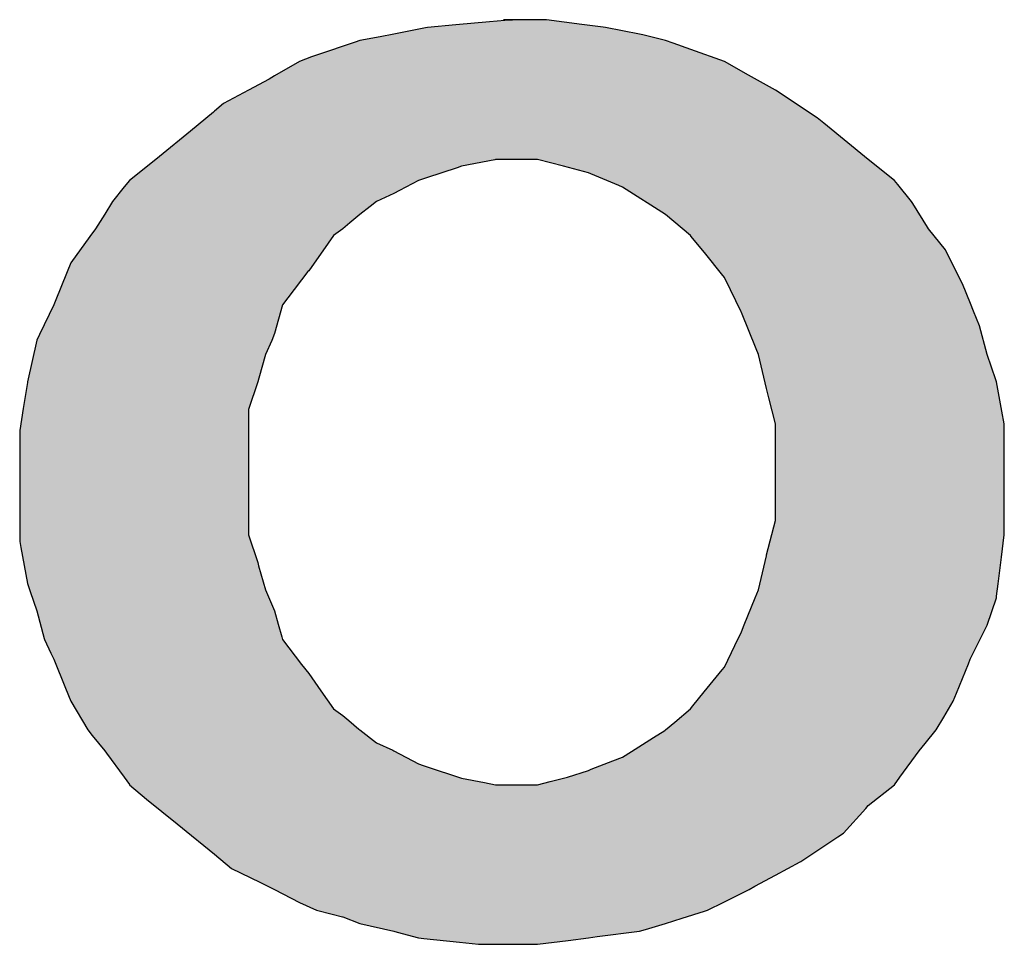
# Model space of a CAD drawing. Extents: x -1825 to 98, y 5678 to 6985.
# Tile 13 of 86: x -1066.1 to -1063.62, y 5781.62 to 5783.95. Entities that reach past the tile are written whole.
import ezdxf

# ---------------------------------------------------------------- set-up
doc = ezdxf.new("R2010")
doc.units = 0
doc.header["$MEASUREMENT"] = 0
doc.layers.add('CARIMBO', color=7, linetype='CONTINUOUS')

msp = doc.modelspace()

# ---------------------------------------------------------------- hatches: boundary and pattern name
at = {"layer": 'CARIMBO'}
h = msp.add_hatch(color=7, dxfattribs=at)
h.paths.add_polyline_path([(-1065.606, 5783.7147), (-1065.583, 5783.7345), (-1065.5204, 5783.7675), (-1065.4686, 5783.7959), (-1065.4545, 5783.8037), (-1065.3919, 5783.84), (-1065.3617, 5783.8515), (-1065.349, 5783.8564), (-1065.2518, 5783.8888), (-1065.2403, 5783.8927), (-1065.1889, 5783.9025), (-1065.1546, 5783.9091), (-1065.0742, 5783.9246), (-1065.069, 5783.9256), (-1064.9979, 5783.9322), (-1064.9134, 5783.94), (-1064.8749, 5783.9435), (-1064.8548, 5783.9454), (-1064.7949, 5783.9454), (-1064.7692, 5783.9454), (-1064.6805, 5783.9335), (-1064.6267, 5783.9264), (-1064.6209, 5783.9256), (-1064.5352, 5783.9091), (-1064.5267, 5783.907), (-1064.4693, 5783.8927), (-1064.4506, 5783.886), (-1064.4058, 5783.8701), (-1064.3211, 5783.84), (-1064.2609, 5783.806), (-1064.1926, 5783.7675), (-1064.0872, 5783.6983), (-1064.0704, 5783.6845), (-1063.9587, 5783.5929), (-1063.8928, 5783.5401), (-1063.8847, 5783.5302), (-1063.8499, 5783.4874), (-1063.8467, 5783.4823), (-1063.8099, 5783.4228), (-1063.8071, 5783.4182), (-1063.7643, 5783.3655), (-1063.733, 5783.303), (-1063.7214, 5783.2798), (-1063.7013, 5783.2302), (-1063.6935, 5783.2111), (-1063.6786, 5783.1744), (-1063.6588, 5783.1019), (-1063.6376, 5783.0381), (-1063.6358, 5783.0327), (-1063.6219, 5782.9588), (-1063.616, 5782.9273), (-1063.616, 5782.8856), (-1063.616, 5782.8746), (-1063.616, 5782.7819), (-1063.616, 5782.7692), (-1063.616, 5782.7389), (-1063.616, 5782.6639), (-1063.616, 5782.6473), (-1063.623, 5782.5911), (-1063.6313, 5782.5245), (-1063.6353, 5782.4929), (-1063.6358, 5782.4891), (-1063.6588, 5782.4199), (-1063.7017, 5782.3343), (-1063.7062, 5782.323), (-1063.7366, 5782.2483), (-1063.7445, 5782.2288), (-1063.7682, 5782.1886), (-1063.7873, 5782.1563), (-1063.8152, 5782.122), (-1063.8302, 5782.1036), (-1063.8789, 5782.037), (-1063.8928, 5782.018), (-1063.9587, 5781.9653), (-1063.9649, 5781.9584), (-1064.0213, 5781.8961), (-1064.0355, 5781.8866), (-1064.13, 5781.8236), (-1064.1926, 5781.7906), (-1064.2443, 5781.7622), (-1064.2585, 5781.7544), (-1064.3231, 5781.7221), (-1064.3639, 5781.7017), (-1064.3714, 5781.6993), (-1064.4279, 5781.6817), (-1064.4693, 5781.6687), (-1064.5205, 5781.6534), (-1064.5352, 5781.649), (-1064.6416, 5781.6353), (-1064.6637, 5781.6325), (-1064.715, 5781.6259), (-1064.7922, 5781.616), (-1064.7962, 5781.616), (-1064.8351, 5781.616), (-1064.8528, 5781.616), (-1064.9405, 5781.616), (-1064.9884, 5781.6212), (-1065.0783, 5781.631), (-1065.092, 5781.6325), (-1065.1456, 5781.6466), (-1065.1546, 5781.649), (-1065.2403, 5781.6687), (-1065.2832, 5781.6852), (-1065.3099, 5781.6919), (-1065.349, 5781.7017), (-1065.3919, 5781.7214), (-1065.4545, 5781.7544), (-1065.4915, 5781.7724), (-1065.5632, 5781.8071), (-1065.606, 5781.8433), (-1065.6327, 5781.8649), (-1065.664, 5781.8901), (-1065.7001, 5781.9193), (-1065.7773, 5781.9817), (-1065.8202, 5782.018), (-1065.8339, 5782.0368), (-1065.8785, 5782.0977), (-1065.8828, 5782.1036), (-1065.9141, 5782.1421), (-1065.9256, 5782.1563), (-1065.9684, 5782.2288), (-1065.9818, 5782.2616), (-1066.0113, 5782.3343), (-1066.0185, 5782.3498), (-1066.0343, 5782.3837), (-1066.0351, 5782.3866), (-1066.0541, 5782.4562), (-1066.0702, 5782.5045), (-1066.0772, 5782.5254), (-1066.0941, 5782.6154), (-1066.0969, 5782.6308), (-1066.0969, 5782.6778), (-1066.0969, 5782.7164), (-1066.0969, 5782.7692), (-1066.0969, 5782.7762), (-1066.0969, 5782.8219), (-1066.0969, 5782.8943), (-1066.0969, 5782.9108), (-1066.088, 5782.9658), (-1066.0774, 5783.031), (-1066.0772, 5783.0327), (-1066.0541, 5783.1382), (-1066.0473, 5783.1522), (-1066.0113, 5783.2271), (-1066.0078, 5783.2357), (-1065.9774, 5783.3105), (-1065.9684, 5783.3326), (-1065.9198, 5783.3992), (-1065.9058, 5783.4182), (-1065.8828, 5783.4555), (-1065.863, 5783.4874), (-1065.8333, 5783.5239), (-1065.8202, 5783.5401), (-1065.7543, 5783.5929), (-1065.7445, 5783.6009), (-1065.6667, 5783.6648), (-1065.6088, 5783.7124)])
h.paths.add_polyline_path([(-1064.4693, 5783.4545), (-1064.4067, 5783.4018), (-1064.4048, 5783.3994), (-1064.3682, 5783.3543), (-1064.3283, 5783.3052), (-1064.3211, 5783.2963), (-1064.3059, 5783.2648), (-1064.2792, 5783.2094), (-1064.2782, 5783.2074), (-1064.2412, 5783.1163), (-1064.2354, 5783.1019), (-1064.2156, 5783.0163), (-1064.2096, 5782.993), (-1064.1926, 5782.9273), (-1064.1926, 5782.9107), (-1064.1926, 5782.8644), (-1064.1926, 5782.8416), (-1064.1926, 5782.8054), (-1064.1926, 5782.7692), (-1064.1926, 5782.7421), (-1064.1926, 5782.7113), (-1064.1926, 5782.6835), (-1064.2149, 5782.5974), (-1064.2156, 5782.5945), (-1064.2354, 5782.5089), (-1064.2436, 5782.4887), (-1064.2711, 5782.421), (-1064.2782, 5782.4035), (-1064.295, 5782.3687), (-1064.3211, 5782.3145), (-1064.327, 5782.3072), (-1064.3721, 5782.2517), (-1064.4006, 5782.2166), (-1064.4067, 5782.2091), (-1064.4463, 5782.1757), (-1064.4693, 5782.1563), (-1064.4714, 5782.155), (-1064.5002, 5782.1367), (-1064.5553, 5782.1016), (-1064.5781, 5782.0872), (-1064.6021, 5782.0779), (-1064.6567, 5782.0569), (-1064.6637, 5782.0542), (-1064.717, 5782.0374), (-1064.7263, 5782.0344), (-1064.7605, 5782.0259), (-1064.7922, 5782.018), (-1064.8351, 5782.018), (-1064.8448, 5782.018), (-1064.8977, 5782.018), (-1064.9259, 5782.0234), (-1064.9833, 5782.0344), (-1065.0725, 5782.0642), (-1065.0801, 5782.0667), (-1065.092, 5782.0707), (-1065.1546, 5782.1036), (-1065.1571, 5782.1048), (-1065.1975, 5782.1234), (-1065.2403, 5782.1563), (-1065.2421, 5782.1578), (-1065.268, 5782.1798), (-1065.2831, 5782.1926), (-1065.3062, 5782.2091), (-1065.3381, 5782.2544), (-1065.3688, 5782.298), (-1065.3865, 5782.3211), (-1065.4347, 5782.3837), (-1065.4367, 5782.391), (-1065.4454, 5782.4229), (-1065.4545, 5782.4562), (-1065.4723, 5782.497), (-1065.4775, 5782.5089), (-1065.4948, 5782.5695), (-1065.4973, 5782.5781), (-1065.5204, 5782.6473), (-1065.5204, 5782.6714), (-1065.5204, 5782.7), (-1065.5204, 5782.7692), (-1065.5204, 5782.8054), (-1065.5204, 5782.808), (-1065.5204, 5782.8416), (-1065.5204, 5782.8995), (-1065.5204, 5782.9108), (-1065.5204, 5782.9636), (-1065.4973, 5783.0327), (-1065.4946, 5783.0421), (-1065.4775, 5783.1019), (-1065.462, 5783.1374), (-1065.4545, 5783.1547), (-1065.4347, 5783.2271), (-1065.4215, 5783.2443), (-1065.3705, 5783.3106), (-1065.3688, 5783.3128), (-1065.3198, 5783.3824), (-1065.3062, 5783.4018), (-1065.2831, 5783.4182), (-1065.2647, 5783.4339), (-1065.2403, 5783.4545), (-1065.2399, 5783.4548), (-1065.2138, 5783.4748), (-1065.1975, 5783.4874), (-1065.1546, 5783.5072), (-1065.1402, 5783.5148), (-1065.092, 5783.5401), (-1065.0716, 5783.547), (-1064.9946, 5783.5726), (-1064.9833, 5783.5764), (-1064.8994, 5783.5925), (-1064.8977, 5783.5929), (-1064.8351, 5783.5929), (-1064.7993, 5783.5929), (-1064.7922, 5783.5929), (-1064.7263, 5783.5764), (-1064.6637, 5783.5599), (-1064.6577, 5783.5573), (-1064.5871, 5783.5275), (-1064.5781, 5783.5237)], flags=16)

# ---------------------------------------------------------------- linework, layer by layer
at = {"layer": 'CARIMBO', "color": 7, "invisible_edges": 5}
for points in [[(-1064.9134, 5783.94), (-1063.6786, 5783.1744), (-1063.6935, 5783.2111), (-1064.8749, 5783.9435)], [(-1064.8779, 5783.9454), (-1064.8779, 5783.9454), (-1064.8548, 5783.9454)], [(-1064.8749, 5783.9435), (-1063.6935, 5783.2111), (-1063.7013, 5783.2302), (-1064.8548, 5783.9454)], [(-1064.8548, 5783.9454), (-1063.7013, 5783.2302), (-1063.7214, 5783.2798), (-1064.7949, 5783.9454)], [(-1064.7949, 5783.9454), (-1063.7214, 5783.2798), (-1063.733, 5783.303), (-1064.7692, 5783.9454)], [(-1064.7692, 5783.9454), (-1063.733, 5783.303), (-1063.7643, 5783.3655), (-1064.6805, 5783.9335)], [(-1065.1546, 5783.9091), (-1063.6219, 5782.9588), (-1063.6358, 5783.0327), (-1065.0742, 5783.9246)], [(-1065.0742, 5783.9246), (-1063.6358, 5783.0327), (-1063.6376, 5783.0381), (-1065.069, 5783.9256)], [(-1065.069, 5783.9256), (-1063.6376, 5783.0381), (-1063.6588, 5783.1019), (-1064.9979, 5783.9322)], [(-1064.9979, 5783.9322), (-1063.6588, 5783.1019), (-1063.6786, 5783.1744), (-1064.9134, 5783.94)], [(-1064.6805, 5783.9335), (-1063.7643, 5783.3655), (-1063.8071, 5783.4182), (-1064.6267, 5783.9264)], [(-1064.6267, 5783.9264), (-1063.8071, 5783.4182), (-1063.8099, 5783.4228), (-1064.6209, 5783.9256)], [(-1064.6209, 5783.9256), (-1063.8099, 5783.4228), (-1063.8467, 5783.4823), (-1064.5352, 5783.9091)], [(-1065.2518, 5783.8888), (-1063.616, 5782.8746), (-1063.616, 5782.8856), (-1065.2403, 5783.8927)], [(-1065.2403, 5783.8927), (-1063.616, 5782.8856), (-1063.616, 5782.9273), (-1065.1889, 5783.9025)], [(-1065.1889, 5783.9025), (-1063.616, 5782.9273), (-1063.6219, 5782.9588), (-1065.1546, 5783.9091)], [(-1064.5352, 5783.9091), (-1063.8467, 5783.4823), (-1063.8499, 5783.4874), (-1064.5267, 5783.907)], [(-1064.5267, 5783.907), (-1063.8499, 5783.4874), (-1063.8847, 5783.5302), (-1064.4693, 5783.8927)], [(-1064.4693, 5783.8927), (-1063.8847, 5783.5302), (-1063.8928, 5783.5401), (-1064.4506, 5783.886)], [(-1065.349, 5783.8564), (-1063.616, 5782.7819), (-1063.616, 5782.8746), (-1065.2518, 5783.8888)], [(-1064.4506, 5783.886), (-1063.8928, 5783.5401), (-1063.9587, 5783.5929), (-1064.4058, 5783.8701)], [(-1064.4058, 5783.8701), (-1063.9587, 5783.5929), (-1064.0704, 5783.6845), (-1064.3211, 5783.84)], [(-1065.3919, 5783.84), (-1063.616, 5782.7389), (-1063.616, 5782.7692), (-1065.3617, 5783.8515)], [(-1065.3617, 5783.8515), (-1063.616, 5782.7692), (-1063.616, 5782.7819), (-1065.349, 5783.8564)], [(-1065.4545, 5783.8037), (-1063.616, 5782.6639), (-1063.616, 5782.7389), (-1065.3919, 5783.84)], [(-1064.3211, 5783.84), (-1064.0704, 5783.6845), (-1064.0872, 5783.6983), (-1064.2609, 5783.806)], [(-1065.5204, 5783.7675), (-1063.623, 5782.5911), (-1063.616, 5782.6473), (-1065.4686, 5783.7959)], [(-1065.4686, 5783.7959), (-1063.616, 5782.6473), (-1063.616, 5782.6639), (-1065.4545, 5783.8037)], [(-1064.2609, 5783.806), (-1064.0872, 5783.6983), (-1064.1926, 5783.7675)], [(-1065.583, 5783.7345), (-1063.6313, 5782.5245), (-1063.623, 5782.5911), (-1065.5204, 5783.7675)], [(-1065.606, 5783.7147), (-1063.6353, 5782.4929), (-1063.6313, 5782.5245), (-1065.583, 5783.7345)], [(-1065.6667, 5783.6648), (-1063.6588, 5782.4199), (-1063.6358, 5782.4891), (-1065.6088, 5783.7124)], [(-1065.6088, 5783.7124), (-1063.6358, 5782.4891), (-1063.6353, 5782.4929), (-1065.606, 5783.7147)], [(-1065.7445, 5783.6009), (-1063.7017, 5782.3343), (-1063.6588, 5782.4199), (-1065.6667, 5783.6648)], [(-1065.7543, 5783.5929), (-1063.7062, 5782.323), (-1063.7017, 5782.3343), (-1065.7445, 5783.6009)], [(-1065.8202, 5783.5401), (-1063.7366, 5782.2483), (-1063.7062, 5782.323), (-1065.7543, 5783.5929)], [(-1065.0716, 5783.547), (-1064.2156, 5783.0163), (-1064.2354, 5783.1019), (-1064.9946, 5783.5726)], [(-1064.9946, 5783.5726), (-1064.2354, 5783.1019), (-1064.2412, 5783.1163), (-1064.9833, 5783.5764)], [(-1064.9833, 5783.5764), (-1064.2412, 5783.1163), (-1064.2782, 5783.2074), (-1064.8994, 5783.5925)], [(-1064.8994, 5783.5925), (-1064.2782, 5783.2074), (-1064.2792, 5783.2094), (-1064.8977, 5783.5929)], [(-1064.8977, 5783.5929), (-1064.2792, 5783.2094), (-1064.3059, 5783.2648), (-1064.8351, 5783.5929)], [(-1064.8351, 5783.5929), (-1064.3059, 5783.2648), (-1064.3211, 5783.2963), (-1064.7993, 5783.5929)], [(-1064.7993, 5783.5929), (-1064.3211, 5783.2963), (-1064.3283, 5783.3052), (-1064.7922, 5783.5929)], [(-1064.7922, 5783.5929), (-1064.3283, 5783.3052), (-1064.3682, 5783.3543), (-1064.7263, 5783.5764)], [(-1064.7263, 5783.5764), (-1064.3682, 5783.3543), (-1064.4048, 5783.3994), (-1064.6637, 5783.5599)], [(-1065.092, 5783.5401), (-1064.2096, 5782.993), (-1064.2156, 5783.0163), (-1065.0716, 5783.547)], [(-1064.6637, 5783.5599), (-1064.4048, 5783.3994), (-1064.4067, 5783.4018), (-1064.6577, 5783.5573)], [(-1064.6577, 5783.5573), (-1064.4067, 5783.4018), (-1064.4693, 5783.4545), (-1064.5871, 5783.5275)], [(-1065.863, 5783.4874), (-1063.7682, 5782.1886), (-1063.7445, 5782.2288), (-1065.8333, 5783.5239)], [(-1065.8333, 5783.5239), (-1063.7445, 5782.2288), (-1063.7366, 5782.2483), (-1065.8202, 5783.5401)], [(-1065.1402, 5783.5148), (-1064.1926, 5782.9273), (-1064.2096, 5782.993), (-1065.092, 5783.5401)], [(-1064.5871, 5783.5275), (-1064.4693, 5783.4545), (-1064.5781, 5783.5237)], [(-1065.1975, 5783.4874), (-1064.1926, 5782.8644), (-1064.1926, 5782.9107), (-1065.1546, 5783.5072)], [(-1065.1546, 5783.5072), (-1064.1926, 5782.9107), (-1064.1926, 5782.9273), (-1065.1402, 5783.5148)], [(-1065.8828, 5783.4555), (-1063.7873, 5782.1563), (-1063.7682, 5782.1886), (-1065.863, 5783.4874)], [(-1065.2399, 5783.4548), (-1064.1926, 5782.8054), (-1064.1926, 5782.8416), (-1065.2138, 5783.4748)], [(-1065.2138, 5783.4748), (-1064.1926, 5782.8416), (-1064.1926, 5782.8644), (-1065.1975, 5783.4874)], [(-1065.9058, 5783.4182), (-1063.8152, 5782.122), (-1063.7873, 5782.1563), (-1065.8828, 5783.4555)], [(-1065.2647, 5783.4339), (-1064.1926, 5782.7692), (-1064.1926, 5782.8049), (-1065.2403, 5783.4545)], [(-1065.2403, 5783.4545), (-1064.1926, 5782.8049), (-1064.1926, 5782.8054), (-1065.2399, 5783.4548)], [(-1065.2831, 5783.4182), (-1064.1926, 5782.7421), (-1064.1926, 5782.7692), (-1065.2647, 5783.4339)], [(-1065.9684, 5783.3326), (-1063.8789, 5782.037), (-1063.8302, 5782.1036), (-1065.9198, 5783.3992)], [(-1065.9198, 5783.3992), (-1063.8302, 5782.1036), (-1063.8152, 5782.122), (-1065.9058, 5783.4182)], [(-1065.3198, 5783.3824), (-1064.1926, 5782.6835), (-1064.1926, 5782.7113), (-1065.3062, 5783.4018)], [(-1065.3062, 5783.4018), (-1064.1926, 5782.7113), (-1064.1926, 5782.7421), (-1065.2831, 5783.4182)], [(-1065.3688, 5783.3128), (-1064.2149, 5782.5974), (-1064.1926, 5782.6835), (-1065.3198, 5783.3824)], [(-1065.9774, 5783.3105), (-1063.8928, 5782.018), (-1063.8789, 5782.037), (-1065.9684, 5783.3326)], [(-1066.0078, 5783.2357), (-1063.9587, 5781.9653), (-1063.8928, 5782.018), (-1065.9774, 5783.3105)], [(-1065.4215, 5783.2443), (-1064.2354, 5782.5089), (-1064.2156, 5782.5945), (-1065.3705, 5783.3106)], [(-1065.3705, 5783.3106), (-1064.2156, 5782.5945), (-1064.2149, 5782.5974), (-1065.3688, 5783.3128)], [(-1066.0473, 5783.1522), (-1064.0213, 5781.8961), (-1063.9649, 5781.9584), (-1066.0113, 5783.2271)], [(-1066.0113, 5783.2271), (-1063.9649, 5781.9584), (-1063.9587, 5781.9653), (-1066.0078, 5783.2357)], [(-1065.4545, 5783.1547), (-1064.2711, 5782.421), (-1064.2436, 5782.4887), (-1065.4347, 5783.2271)], [(-1065.4347, 5783.2271), (-1064.2436, 5782.4887), (-1064.2354, 5782.5089), (-1065.4215, 5783.2443)], [(-1066.0541, 5783.1382), (-1064.0355, 5781.8866), (-1064.0213, 5781.8961), (-1066.0473, 5783.1522)], [(-1065.462, 5783.1374), (-1064.2782, 5782.4035), (-1064.2711, 5782.421), (-1065.4545, 5783.1547)], [(-1066.0772, 5783.0327), (-1064.1285, 5781.8246), (-1064.0355, 5781.8866), (-1066.0541, 5783.1382)], [(-1065.4775, 5783.1019), (-1064.295, 5782.3687), (-1064.2782, 5782.4035), (-1065.462, 5783.1374)], [(-1065.4946, 5783.0421), (-1064.3211, 5782.3145), (-1064.295, 5782.3687), (-1065.4775, 5783.1019)], [(-1066.088, 5782.9658), (-1064.1926, 5781.7906), (-1064.13, 5781.8236), (-1066.0774, 5783.031)], [(-1066.0774, 5783.031), (-1064.13, 5781.8236), (-1064.1285, 5781.8246), (-1066.0772, 5783.0327)], [(-1065.5204, 5782.9636), (-1064.3721, 5782.2517), (-1064.327, 5782.3072), (-1065.4973, 5783.0327)], [(-1065.4973, 5783.0327), (-1064.327, 5782.3072), (-1064.3211, 5782.3145), (-1065.4946, 5783.0421)], [(-1066.0969, 5782.9108), (-1064.2443, 5781.7622), (-1064.1926, 5781.7906), (-1066.088, 5782.9658)], [(-1065.5204, 5782.9108), (-1064.4006, 5782.2166), (-1064.3721, 5782.2517), (-1065.5204, 5782.9636)], [(-1066.0969, 5782.8943), (-1064.2585, 5781.7544), (-1064.2443, 5781.7622), (-1066.0969, 5782.9108)], [(-1065.5204, 5782.8995), (-1064.4067, 5782.2091), (-1064.4006, 5782.2166), (-1065.5204, 5782.9108)], [(-1066.0969, 5782.8219), (-1064.3231, 5781.7221), (-1064.2585, 5781.7544), (-1066.0969, 5782.8943)], [(-1065.5204, 5782.8416), (-1064.4463, 5782.1757), (-1064.4067, 5782.2091), (-1065.5204, 5782.8995)], [(-1065.5204, 5782.808), (-1064.4693, 5782.1563), (-1064.4463, 5782.1757), (-1065.5204, 5782.8416)], [(-1066.0969, 5782.7762), (-1064.3639, 5781.7017), (-1064.3231, 5781.7221), (-1066.0969, 5782.8219)], [(-1065.5204, 5782.8054), (-1064.4714, 5782.155), (-1064.4693, 5782.1563), (-1065.5204, 5782.808)], [(-1065.5204, 5782.7692), (-1064.5002, 5782.1367), (-1064.4714, 5782.155), (-1065.5204, 5782.8054)], [(-1066.0969, 5782.7692), (-1064.3714, 5781.6993), (-1064.3639, 5781.7017), (-1066.0969, 5782.7762)], [(-1066.0969, 5782.7164), (-1064.4279, 5781.6817), (-1064.3714, 5781.6993), (-1066.0969, 5782.7692)], [(-1065.5204, 5782.7), (-1064.5553, 5782.1016), (-1064.5002, 5782.1367), (-1065.5204, 5782.7692)], [(-1066.0969, 5782.6778), (-1064.4693, 5781.6687), (-1064.4279, 5781.6817), (-1066.0969, 5782.7164)], [(-1066.0969, 5782.6308), (-1064.5205, 5781.6534), (-1064.4693, 5781.6687), (-1066.0969, 5782.6778)], [(-1065.5204, 5782.6714), (-1064.5781, 5782.0872), (-1064.5553, 5782.1016), (-1065.5204, 5782.7)], [(-1065.5204, 5782.6473), (-1064.6021, 5782.0779), (-1064.5781, 5782.0872), (-1065.5204, 5782.6714)], [(-1066.0941, 5782.6154), (-1064.5352, 5781.649), (-1064.5205, 5781.6534), (-1066.0969, 5782.6308)], [(-1065.4973, 5782.5781), (-1064.6567, 5782.0569), (-1064.6021, 5782.0779), (-1065.5204, 5782.6473)], [(-1066.0772, 5782.5254), (-1064.6416, 5781.6353), (-1064.5352, 5781.649), (-1066.0941, 5782.6154)], [(-1065.4948, 5782.5695), (-1064.6637, 5782.0542), (-1064.6567, 5782.0569), (-1065.4973, 5782.5781)], [(-1065.4775, 5782.5089), (-1064.717, 5782.0374), (-1064.6637, 5782.0542), (-1065.4948, 5782.5695)], [(-1066.0702, 5782.5045), (-1064.6637, 5781.6325), (-1064.6416, 5781.6353), (-1066.0772, 5782.5254)], [(-1066.0541, 5782.4562), (-1064.715, 5781.6259), (-1064.6637, 5781.6325), (-1066.0702, 5782.5045)], [(-1065.4723, 5782.497), (-1064.7263, 5782.0344), (-1064.717, 5782.0374), (-1065.4775, 5782.5089)], [(-1065.4545, 5782.4562), (-1064.7605, 5782.0259), (-1064.7263, 5782.0344), (-1065.4723, 5782.497)], [(-1066.0351, 5782.3866), (-1064.7922, 5781.616), (-1064.715, 5781.6259), (-1066.0541, 5782.4562)], [(-1065.4454, 5782.4229), (-1064.7922, 5782.018), (-1064.7605, 5782.0259), (-1065.4545, 5782.4562)], [(-1065.4367, 5782.391), (-1064.8351, 5782.018), (-1064.7922, 5782.018), (-1065.4454, 5782.4229)], [(-1066.0343, 5782.3837), (-1064.7962, 5781.616), (-1064.7922, 5781.616), (-1066.0351, 5782.3866)], [(-1066.0185, 5782.3498), (-1064.8351, 5781.616), (-1064.7962, 5781.616), (-1066.0343, 5782.3837)], [(-1065.4347, 5782.3837), (-1064.8448, 5782.018), (-1064.8351, 5782.018), (-1065.4367, 5782.391)], [(-1065.3865, 5782.3211), (-1064.8977, 5782.018), (-1064.8448, 5782.018), (-1065.4347, 5782.3837)], [(-1066.0113, 5782.3343), (-1064.8528, 5781.616), (-1064.8351, 5781.616), (-1066.0185, 5782.3498)], [(-1065.9818, 5782.2616), (-1064.9405, 5781.616), (-1064.8528, 5781.616), (-1066.0113, 5782.3343)], [(-1065.3688, 5782.298), (-1064.9259, 5782.0234), (-1064.8977, 5782.018), (-1065.3865, 5782.3211)], [(-1065.3381, 5782.2544), (-1064.9833, 5782.0344), (-1064.9259, 5782.0234), (-1065.3688, 5782.298)], [(-1065.9684, 5782.2288), (-1064.9884, 5781.6212), (-1064.9405, 5781.616), (-1065.9818, 5782.2616)], [(-1065.3062, 5782.2091), (-1065.0725, 5782.0642), (-1064.9833, 5782.0344), (-1065.3381, 5782.2544)], [(-1065.9256, 5782.1563), (-1065.0783, 5781.631), (-1064.9884, 5781.6212), (-1065.9684, 5782.2288)], [(-1065.2831, 5782.1926), (-1065.0801, 5782.0667), (-1065.0725, 5782.0642), (-1065.3062, 5782.2091)], [(-1065.268, 5782.1798), (-1065.092, 5782.0707), (-1065.0801, 5782.0667), (-1065.2831, 5782.1926)], [(-1065.9141, 5782.1421), (-1065.092, 5781.6325), (-1065.0783, 5781.631), (-1065.9256, 5782.1563)], [(-1065.2421, 5782.1578), (-1065.1546, 5782.1036), (-1065.092, 5782.0707), (-1065.268, 5782.1798)], [(-1065.2403, 5782.1563), (-1065.1571, 5782.1048), (-1065.1546, 5782.1036), (-1065.2421, 5782.1578)], [(-1065.1975, 5782.1234), (-1065.1975, 5782.1234), (-1065.1571, 5782.1048), (-1065.2403, 5782.1563)], [(-1065.8828, 5782.1036), (-1065.1456, 5781.6466), (-1065.092, 5781.6325), (-1065.9141, 5782.1421)], [(-1065.8785, 5782.0977), (-1065.1546, 5781.649), (-1065.1456, 5781.6466), (-1065.8828, 5782.1036)], [(-1065.8339, 5782.0368), (-1065.2403, 5781.6687), (-1065.1546, 5781.649), (-1065.8785, 5782.0977)], [(-1065.8204, 5782.0183), (-1065.2831, 5781.6852), (-1065.2403, 5781.6687), (-1065.8339, 5782.0368)], [(-1065.8202, 5782.018), (-1065.2837, 5781.6853), (-1065.2831, 5781.6852), (-1065.8204, 5782.0183)], [(-1065.7773, 5781.9817), (-1065.3099, 5781.6919), (-1065.2837, 5781.6853), (-1065.8202, 5782.018)], [(-1065.7001, 5781.9193), (-1065.349, 5781.7017), (-1065.3099, 5781.6919), (-1065.7773, 5781.9817)], [(-1065.664, 5781.8901), (-1065.3919, 5781.7214), (-1065.349, 5781.7017), (-1065.7001, 5781.9193)], [(-1065.6327, 5781.8649), (-1065.4545, 5781.7544), (-1065.3919, 5781.7214), (-1065.664, 5781.8901)], [(-1065.606, 5781.8433), (-1065.4915, 5781.7724), (-1065.4545, 5781.7544), (-1065.6327, 5781.8649)], [(-1065.5632, 5781.8071), (-1065.5632, 5781.8071), (-1065.4915, 5781.7724), (-1065.606, 5781.8433)]]:
    msp.add_3dface(points, dxfattribs=at)

doc.saveas('drawing.dxf')
